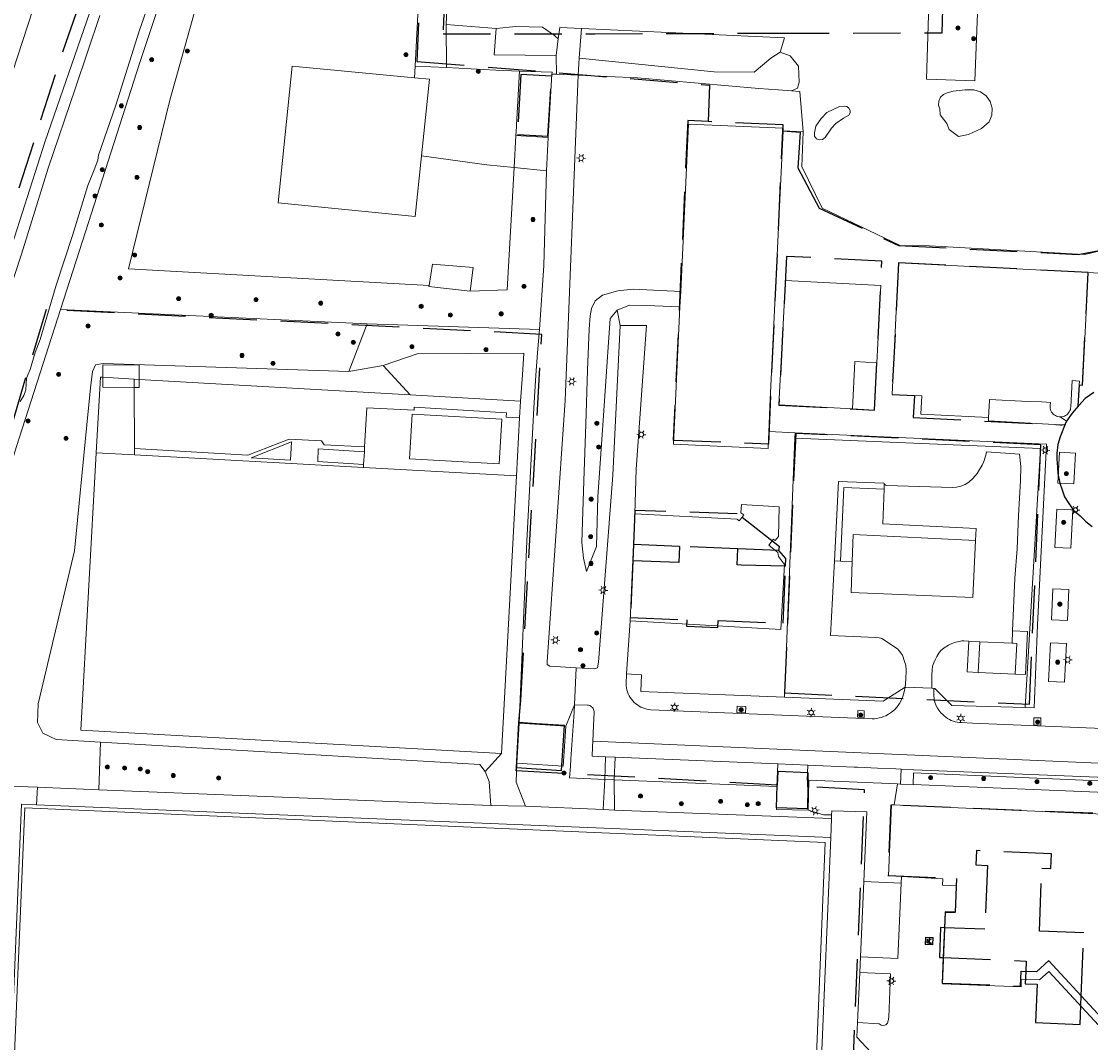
# Model space of a CAD drawing. Header units: metres. Extents: x 89872 to 94585, y 463299 to 469000.
# Tile 219 of 256: x 91579 to 91722, y 466533 to 466669. Entities that reach past the tile are written whole.
import ezdxf
from ezdxf.enums import TextEntityAlignment as Align

# ---------------------------------------------------------------- set-up
doc = ezdxf.new("R2010")
doc.units = ezdxf.units.M
doc.linetypes.add('HIDDEN', pattern=[9.525, 6.35, -3.175])
doc.layers.get('0').update_dxf_attribs({"linetype": 'CONTINUOUS'})
for name, color, linetype, lineweight in [('B-WE-GK-BESCHOEIING-G', 251, 'CONTINUOUS', 13), ('B-WE-GR-BEPLANTING_CULTUUR-G', 251, 'CONTINUOUS', 13), ('B-WE-GR-BOOM-S', 251, 'CONTINUOUS', 13), ('B-WE-IE-MEUBILAIR_WEGMEUBILAIR_PICKNICKTAFEL-S', 251, 'CONTINUOUS', 13), ('B-WE-IE-TERREINAFSCHEIDING-G', 251, 'CONTINUOUS', 13), ('B-WE-IE-TERREINAFSCHEIDING_KUNSTMATIG_HEKWERK-G', 251, 'CONTINUOUS', 13), ('B-WE-KL-ET_LS_OV_LICHTMAST-S', 251, 'CONTINUOUS', 13), ('B-WE-OG-TOPOGRAFIE_BEBOUWING-GV', 251, 'CONTINUOUS', 13), ('B-WE-OG-TOPOGRAFIE_BEBOUWING_LUIFEL-GV', 251, 'CONTINUOUS', 13), ('B-WE-OG-TOPOGRAFIE_HUISNUMMER-T25', 251, 'CONTINUOUS', 13), ('B-WE-OG-TOPOGRAFIE_WATER-GV', 251, 'CONTINUOUS', 13), ('B-WE-VH-VERHARDING-GV', 251, 'CONTINUOUS', 13), ('K_BALUSTRADE_0', 251, 'CONTINUOUS', 13), ('Percelen', 10, 'HIDDEN', 25)]:
    doc.layers.add(name, color=color, linetype=linetype, lineweight=lineweight)
doc.styles.get("Standard").update_dxf_attribs({"font": 'isocp.shx'})

# ---------------------------------------------------------------- blocks, each defined once
blk = doc.blocks.new('Q_PICKNICKTAFEL')
blk.add_lwpolyline([(-0.5, 0.5), (0.5, 0.5), (0.5, -0.5), (-0.5, -0.5)], close=True)
blk.add_lwpolyline([(-0.44, 0.46), (0.44, 0.46, -0.414214), (0.46, 0.44), (0.46, -0.44, -0.414214), (0.44, -0.46), (-0.44, -0.46, -0.414214), (-0.46, -0.44), (-0.46, 0.44), (-0.46, 0.44), (-0.46, 0.45), (-0.46, 0.45), (-0.46, 0.45), (-0.46, 0.45), (-0.46, 0.45), (-0.46, 0.45), (-0.46, 0.46), (-0.46, 0.46), (-0.46, 0.46), (-0.45, 0.46), (-0.45, 0.46), (-0.45, 0.46), (-0.45, 0.46), (-0.45, 0.46), (-0.45, 0.46), (-0.44, 0.46), (-0.44, 0.46)], format="xyb")
for points in [[(-0.25, -0.06), (-0.41, -0.06), (-0.41, 0.02)], [(-0.41, 0.02), (-0.21, 0.02)], [(-0.14, 0.21), (-0.27, 0.21), (-0.27, 0.28)], [(-0.27, 0.28), (0.26, 0.28), (0.26, 0.21), (0.13, 0.21)], [(-0.21, 0.02), (-0.14, 0.21)], [(-0.12, 0.02), (-0.03, 0.21)], [(-0.12, 0.02), (0.11, 0.02)], [(0.03, 0.21), (-0.03, 0.21)], [(0.11, 0.02), (0.03, 0.21)], [(0.21, 0.02), (0.13, 0.21)], [(0.21, 0.02), (0.4, 0.02), (0.4, -0.06), (0.24, -0.06)], [(-0.34, -0.28), (-0.25, -0.06)], [(-0.34, -0.28), (-0.24, -0.28)], [(-0.24, -0.28), (-0.15, -0.06)], [(0.14, -0.06), (-0.15, -0.06)], [(0.23, -0.28), (0.14, -0.06)], [(0.23, -0.28), (0.33, -0.28)], [(0.33, -0.28), (0.24, -0.06)]]:
    blk.add_lwpolyline(points)
blk = doc.blocks.new('Q_BOOM')
for radius in [0.27, 0.18, 0.09]:
    blk.add_circle((0, 0), radius)
blk = doc.blocks.new('Q_LICHTMAST')
for points in [[(-0.26, 0.15), (-0.52, 0.3)], [(0, 0.3), (0, 0.6)], [(0.26, 0.15), (0.52, 0.3)], [(-0.26, -0.15), (-0.52, -0.3)], [(0, -0.3), (0, -0.6)], [(0.26, -0.15), (0.52, -0.3)]]:
    blk.add_lwpolyline(points)
blk.add_circle((0, 0), 0.3)

msp = doc.modelspace()

# ---------------------------------------------------------------- linework, layer by layer
at = {"layer": 'B-WE-GK-BESCHOEIING-G'}
msp.add_lwpolyline([(91598.2, 466677.19), (91594.98, 466667.96), (91591.84, 466658.06), (91589.53, 466651.41), (91589.44, 466650.72), (91588.98, 466649.43), (91588.12, 466647.33), (91586.08, 466640.69), (91583.9, 466634.03), (91581.75, 466626.76), (91581.1, 466625.06), (91580.41, 466622.78), (91580.1, 466622.05), (91579.92, 466621.56), (91579.9, 466620.88), (91579.86, 466620.07), (91579.55, 466619.29), (91579.09, 466618.52)], dxfattribs=at)
at = {"layer": 'B-WE-GR-BEPLANTING_CULTUUR-G'}
for p, q in [((91631.83, 466663.3), (91636.01, 466663.1)), ((91682.11, 466659.98), (91683.23, 466659.9)), ((91683.65, 466654.54), (91683.46, 466649.87)), ((91686.17, 466644.31), (91683.46, 466649.87)), ((91700.52, 466639.27), (91721.17, 466638.12)), ((91721.17, 466638.12), (91721.84, 466638.28)), ((91625.43, 466628.87), (91584.45, 466630.79)), ((91631.18, 466619.4), (91627.58, 466623.29)), ((91589.79, 466621.75), (91589.24, 466611.65)), ((91594.97, 466621.45), (91594.32, 466621.49)), ((91631.18, 466619.4), (91594.97, 466621.45)), ((91645.9, 466618.56), (91631.18, 466619.4)), ((91645.78, 466616.32), (91645.9, 466618.56)), ((91681.16, 466579.01), (91682.54, 466613.58)), ((91682.58, 466614.32), (91682.54, 466613.58)), ((91682.54, 466613.58), (91715.35, 466612.22)), ((91715.35, 466612.22), (91713.3, 466577.63)), ((91589.24, 466611.65), (91587.2, 466574.61)), ((91587.2, 466574.61), (91643.38, 466571.47)), ((91589.57, 466566.65), (91589.82, 466572.99)), ((91658.41, 466567.98), (91680.14, 466567.09)), ((91684.33, 466563.91), (91684.39, 466567.92)), ((91684.39, 466567.92), (91696.27, 466567.41)), ((91696.27, 466567.41), (91696.67, 466567.39)), ((91680.14, 466567.09), (91680.1, 466563.98)), ((91680.1, 466563.98), (91684.33, 466563.91))]:
    msp.add_line(p, q, dxfattribs=at)
for points in [[(91645.14, 466786.99), (91641, 466781.52), (91639.59, 466750), (91635.99, 466668.84)], [(91702.09, 466724.4), (91700.13, 466661.57), (91706.59, 466661.31), (91709.1, 466725.43), (91709.98, 466750), (91710.98, 466777.78), (91703.2, 466777.54), (91702.62, 466750), (91702.09, 466724.4)], [(91633.21, 466689.75), (91608.1, 466691.01), (91599.08, 466658.75), (91593.55, 466636.21), (91633.7, 466633.98)], [(91633.21, 466689.75), (91633.14, 466688.13), (91631.83, 466663.3)], [(91642.65, 466668.3), (91645.3, 466668.58), (91648.82, 466668.49), (91650.46, 466667.38), (91650.95, 466666.92)], [(91654.04, 466668.34), (91681.15, 466667.09), (91680.57, 466665.18)], [(91639.18, 466633.25), (91644.12, 466633.4), (91645.04, 466649.74)], [(91700.52, 466639.27), (91696.6, 466639.34), (91686.17, 466644.31)], [(91721.84, 466638.28), (91723.1, 466638.56), (91731.49, 466638.3)], [(91581.41, 466575.62), (91581.49, 466578.11), (91586.35, 466598.56), (91587.97, 466615.37), (91588.46, 466620.33), (91588.73, 466622.52), (91589.16, 466623.41), (91590.17, 466623.57), (91594.31, 466623.44), (91622.96, 466622.52)], [(91713.3, 466577.63), (91714.5, 466577.6), (91714.96, 466588.62), (91716.17, 466612.8), (91682.58, 466614.32)], [(91653.13, 466577.99), (91653.06, 466576.98), (91652.63, 466570.76), (91652.56, 466569.76), (91652.46, 466568.23), (91657.15, 466568.03)], [(91589.82, 466572.99), (91583.89, 466573.34), (91582.09, 466574.19), (91581.41, 466575.62)], [(91589.82, 466572.99), (91640.45, 466570.01), (91641.17, 466569.07)], [(91698.33, 466567.33), (91737.93, 466565.69), (91737.84, 466563.36)], [(91687.45, 466563.27), (91686.35, 466563.3), (91684.33, 466563.91)]]:
    msp.add_lwpolyline(points, dxfattribs=at)
at = {"layer": 'B-WE-IE-TERREINAFSCHEIDING-G'}
for p, q in [((91636.01, 466663.1), (91635.99, 466668.84)), ((91635.99, 466668.84), (91642.65, 466668.3)), ((91631.75, 466661.74), (91631.83, 466663.3)), ((91683.23, 466659.9), (91683.65, 466654.54)), ((91658.8, 466630.71), (91659.23, 466628.67)), ((91622.96, 466622.52), (91625.43, 466628.87)), ((91625.43, 466628.87), (91648.45, 466628.1)), ((91627.58, 466623.29), (91622.96, 466622.52)), ((91589.79, 466621.75), (91590.14, 466621.73)), ((91590.14, 466621.73), (91594.32, 466621.49)), ((91594.32, 466621.49), (91594.32, 466621.49)), ((91594.32, 466621.49), (91594.32, 466620.38)), ((91594.32, 466620.38), (91594.35, 466612.23)), ((91594.35, 466611.37), (91589.24, 466611.65)), ((91694.47, 466607.5), (91694.45, 466606.81)), ((91688.62, 466597.18), (91687.83, 466597.22)), ((91690.2, 466597.13), (91688.62, 466597.18)), ((91711.56, 466586.21), (91711.63, 466587.85)), ((91705.76, 466586.49), (91707.25, 466586.41)), ((91641.17, 466569.07), (91643.38, 466571.47)), ((91680.14, 466567.09), (91680.27, 466570.09)), ((91695.81, 466564.61), (91696.27, 466567.41)), ((91696.74, 466554.17), (91696.79, 466555.06)), ((91691.75, 466554.39), (91696.74, 466554.17))]:
    msp.add_line(p, q, dxfattribs=at)
for points in [[(91642.65, 466668.3), (91642.39, 466664.81), (91650.66, 466664.7)], [(91645.04, 466649.74), (91641.39, 466650.11), (91632.69, 466651.33)], [(91667.3, 466633.21), (91660.95, 466633.51), (91658.92, 466633.28), (91656.87, 466632.71), (91655.87, 466631.93), (91655.4, 466630.91), (91655.22, 466629.93), (91655.09, 466628.16), (91654.87, 466622.67), (91654.63, 466615.48), (91654.37, 466607.91), (91654.1, 466599.65), (91654.32, 466597.58), (91654.7, 466595.77), (91656.04, 466599.13), (91656.25, 466605.76), (91656.9, 466615.33), (91657.62, 466625.75), (91657.89, 466629.59), (91658.8, 466630.71)], [(91658.8, 466630.71), (91660.47, 466631.38), (91662.73, 466631.32), (91667.2, 466631.16)], [(91646.36, 466624.97), (91632.12, 466624.88), (91627.58, 466623.29)], [(91645.9, 466618.56), (91646.15, 466622.04), (91646.36, 466624.97)], [(91694.47, 466607.5), (91694.48, 466607.49), (91694.55, 466607.41), (91694.65, 466607.31), (91694.79, 466607.28), (91703.59, 466607.03), (91704.12, 466607.06), (91704.69, 466607.2), (91705.31, 466607.43), (91705.79, 466607.71), (91706.33, 466608.21), (91706.87, 466608.89), (91707.21, 466609.41), (91707.56, 466610), (91707.78, 466610.5), (91708.04, 466611.31), (91708.14, 466611.77), (91712.53, 466611.45), (91712.73, 466609.82), (91712.66, 466607.92), (91712.41, 466603.26), (91712.24, 466598.83), (91711.94, 466594.92), (91711.63, 466587.85)], [(91687.83, 466597.22), (91688.38, 466607.81), (91694.41, 466607.61), (91694.47, 466607.5)], [(91688.62, 466597.18), (91689.08, 466607.01), (91694.45, 466606.81)], [(91694.45, 466606.81), (91694.31, 466602.15), (91706.74, 466601.55), (91706.66, 466599.94)], [(91697.27, 466580.36), (91697.36, 466581.36), (91697.42, 466582.59), (91697.36, 466583.26), (91697.2, 466583.77), (91696.9, 466584.6), (91696.66, 466584.97), (91696.48, 466585.21), (91696.26, 466585.46), (91694.96, 466586.31), (91694.53, 466586.6), (91694.15, 466586.82), (91693.81, 466586.92), (91693.36, 466586.98), (91687.31, 466587.24), (91687.83, 466597.22)], [(91711.63, 466587.85), (91713.61, 466587.76), (91713.33, 466582.03), (91711.96, 466582.1)], [(91705.76, 466586.49), (91705.13, 466586.52), (91704.84, 466586.51), (91704.47, 466586.44), (91704.04, 466586.36), (91703.52, 466586.17), (91703.05, 466585.94), (91702.5, 466585.58), (91702.01, 466585.18), (91701.79, 466584.89), (91701.52, 466584.43), (91701.28, 466584.01), (91701.1, 466583.59), (91700.94, 466583.13), (91700.86, 466582.63), (91700.83, 466582.05), (91700.84, 466580.19)], [(91707.04, 466582.32), (91705.54, 466582.4), (91705.76, 466586.49)], [(91641.96, 466564.54), (91641.73, 466567.72), (91641.17, 466569.07)], [(91645.4, 466570.19), (91645.31, 466567.64), (91646.58, 466564.44)], [(91684.28, 466569.92), (91684.2, 466567.93), (91684.39, 466567.92)], [(91579.71, 466564.24), (91576.74, 466493.27), (91683.69, 466488.64)], [(91683.69, 466488.64), (91686.61, 466559.59), (91579.71, 466564.24)], [(91696.74, 466554.17), (91696.29, 466544.11), (91691.3, 466544.34)], [(91691.2, 466542.22), (91695.3, 466542.04), (91695.08, 466536.27), (91694.99, 466535.79), (91694.91, 466535.47), (91694.69, 466535.24), (91694.39, 466535.13), (91694.07, 466535.18), (91693.81, 466535.37), (91690.9, 466535.53)]]:
    msp.add_lwpolyline(points, dxfattribs=at)
at = {"layer": 'B-WE-IE-TERREINAFSCHEIDING_KUNSTMATIG_HEKWERK-G'}
for p, q in [((91590.14, 466621.73), (91589.79, 466621.75)), ((91594.32, 466621.49), (91590.14, 466621.73)), ((91594.97, 466621.45), (91594.32, 466621.49)), ((91631.18, 466619.4), (91594.97, 466621.45))]:
    msp.add_line(p, q, dxfattribs=at)
at = {"layer": 'B-WE-OG-TOPOGRAFIE_BEBOUWING-GV'}
for p, q in [((91633.73, 466661.55), (91631.75, 466661.74)), ((91632.69, 466651.33), (91633.73, 466661.55)), ((91680.18, 466638.04), (91680.97, 466654.66)), ((91645.29, 466654.01), (91649.61, 466653.76)), ((91639.18, 466633.25), (91639.58, 466636.4)), ((91721.71, 466635.73), (91696.4, 466637)), ((91694.01, 466634.01), (91681.28, 466634.64)), ((91720.95, 466620.69), (91721.71, 466635.73)), ((91667.3, 466633.21), (91667.2, 466631.16)), ((91693.5, 466623.68), (91694.01, 466634.01)), ((91661.16, 466603.48), (91660.54, 466589.21)), ((91707.25, 466586.41), (91707.04, 466582.32)), ((91711.56, 466586.21), (91707.25, 466586.41)), ((91707.04, 466582.32), (91711.96, 466582.1)), ((91645.73, 466575.53), (91645.4, 466570.19)), ((91651.94, 466575.15), (91645.73, 466575.53))]:
    msp.add_line(p, q, dxfattribs=at)
for points in [[(91631.75, 466661.74), (91615.41, 466663.31), (91613.54, 466645.04), (91631.85, 466643.21), (91632.69, 466651.33)], [(91645.77, 466662.62), (91645.37, 466655.47), (91645.35, 466655.18), (91645.29, 466654.01)], [(91650.1, 466662.23), (91650.12, 466662.47), (91645.77, 466662.62)], [(91649.61, 466653.76), (91649.61, 466653.91), (91650.1, 466662.23)], [(91680.97, 466654.66), (91680.99, 466655.03), (91668.35, 466655.56), (91667.3, 466633.21)], [(91679.06, 466614.48), (91679.11, 466615.47), (91679.22, 466617.81), (91680.18, 466638.04)], [(91639.58, 466636.4), (91634.16, 466636.86), (91633.7, 466633.98)], [(91696.4, 466637), (91695.53, 466619.45), (91699.49, 466619.25), (91699.37, 466616.82), (91708.41, 466616.36)], [(91681.28, 466634.64), (91680.4, 466618.05), (91690.24, 466617.53)], [(91633.7, 466633.98), (91633.68, 466633.85), (91639.18, 466633.25)], [(91667.2, 466631.16), (91666.33, 466612.78), (91678.97, 466612.24), (91679.06, 466614.48)], [(91690.24, 466617.53), (91690.57, 466623.83), (91693.5, 466623.68)], [(91717.96, 466616.44), (91718.03, 466616.44), (91718.2, 466616.45), (91718.38, 466616.49), (91718.55, 466616.55), (91718.7, 466616.63), (91718.85, 466616.72), (91718.98, 466616.84), (91719.1, 466616.98), (91719.2, 466617.12), (91719.28, 466617.28), (91719.34, 466617.45), (91719.37, 466617.63), (91719.39, 466617.8), (91719.57, 466621.3), (91720.57, 466621.22), (91720.53, 466620.72), (91720.95, 466620.69)], [(91708.41, 466616.36), (91708.55, 466618.63), (91708.55, 466618.78), (91713.67, 466618.52), (91715.5, 466618.44), (91716.14, 466618.41), (91716.67, 466618.38), (91716.64, 466617.95), (91716.63, 466617.79), (91716.65, 466617.59), (91716.69, 466617.42), (91716.75, 466617.25), (91716.83, 466617.09), (91716.94, 466616.95), (91717.06, 466616.82), (91717.19, 466616.71), (91717.35, 466616.61), (91717.5, 466616.53), (91717.67, 466616.48), (91717.85, 466616.45), (91717.96, 466616.44)], [(91643.4, 466616.15), (91631.43, 466616.82), (91631.09, 466610.86), (91643.06, 466610.19), (91643.4, 466616.15)], [(91660.54, 466589.21), (91680.65, 466588.06), (91681.15, 466596.74), (91680.36, 466597.78), (91680.29, 466598.31), (91679.07, 466599.33), (91679.69, 466600.09), (91679.92, 466599.91), (91680.35, 466600.47), (91680.44, 466604.42), (91675.43, 466604.75), (91675.35, 466603.63), (91675.71, 466603.34), (91675.31, 466602.84), (91675.09, 466602.55), (91674.82, 466602.76), (91661.16, 466603.48)], [(91706.66, 466599.94), (91690.32, 466600.73), (91690.2, 466597.13)], [(91690.2, 466597.13), (91690.05, 466593), (91706.3, 466592.3), (91706.66, 466599.94)], [(91711.96, 466582.1), (91712.18, 466586.18), (91711.69, 466586.21), (91711.56, 466586.21)], [(91645.4, 466570.19), (91646.12, 466570.15), (91651.62, 466569.81), (91651.94, 466575.15)], [(91695.81, 466564.61), (91695.47, 466564.62), (91695.05, 466555.15), (91695.63, 466555.12), (91696.79, 466555.06)], [(91696.79, 466555.06), (91702.31, 466554.76), (91702.25, 466553.88), (91704.13, 466553.79), (91703.96, 466550.23), (91702.67, 466550.26), (91702.28, 466540.73), (91712.75, 466540.33), (91712.77, 466541.34), (91715.21, 466541.26), (91716.46, 466542.37), (91724.75, 466533.42), (91735.69, 466543.51), (91732.6, 466546.67), (91733.2, 466547.17), (91733.54, 466554.97), (91731.6, 466555.06), (91731.95, 466563.01), (91698.21, 466564.5), (91695.81, 466564.61)]]:
    msp.add_lwpolyline(points, dxfattribs=at)
at = {"layer": 'B-WE-OG-TOPOGRAFIE_BEBOUWING_LUIFEL-GV'}
for p, q in [((91590.14, 466621.73), (91590.14, 466621.73)), ((91594.32, 466620.38), (91594.97, 466620.38)), ((91594.97, 466620.38), (91594.97, 466621.45)), ((91594.97, 466621.45), (91594.97, 466621.45))]:
    msp.add_line(p, q, dxfattribs=at)
for points in [[(91594.97, 466621.45), (91594.97, 466623.37), (91590.14, 466623.39), (91590.14, 466621.73)], [(91590.14, 466621.73), (91590.14, 466620.4), (91594.32, 466620.38)]]:
    msp.add_lwpolyline(points, dxfattribs=at)
at = {"layer": 'B-WE-OG-TOPOGRAFIE_WATER-GV'}
for points in [[(91616.47, 466750.99), (91609.54, 466732.06), (91601.43, 466709.09), (91594.7, 466688.72), (91588.34, 466670.37), (91582.44, 466653.29), (91577.32, 466637.24), (91570.48, 466616.42), (91567.71, 466608.25)], [(91584.45, 466630.79), (91587.79, 466641.17), (91595, 466663.65), (91604.21, 466691.21)], [(91522.04, 466397.45), (91524.22, 466409.35), (91525.56, 466417.52), (91527.33, 466428.77), (91528.11, 466432.54), (91529.94, 466443.32), (91531.47, 466451.18), (91533.19, 466461.1), (91535.94, 466475.41), (91538.54, 466489.65), (91541.77, 466504.54), (91545.02, 466519.47), (91548.81, 466533.1), (91551.65, 466546.08), (91554.05, 466555.19), (91557.02, 466566.09), (91560.96, 466580.2), (91566.18, 466596.63), (91570.54, 466611.71), (91574.8, 466624.74), (91579.25, 466638.18), (91582.84, 466649.68), (91586.43, 466660.24), (91589.71, 466670.06)], [(91565.43, 466569.57), (91578.6, 466612.5), (91584.45, 466630.79)]]:
    msp.add_lwpolyline(points, dxfattribs=at)
at = {"layer": 'B-WE-VH-VERHARDING-GV'}
for p, q in [((91654.04, 466668.34), (91653.76, 466664.37)), ((91650.66, 466664.7), (91650.95, 466666.92)), ((91650.7, 466662.2), (91650.66, 466664.7)), ((91653.76, 466664.37), (91653.6, 466662.08)), ((91680.97, 466654.66), (91683.65, 466654.54)), ((91645.04, 466649.74), (91645.29, 466654.01)), ((91649.61, 466653.76), (91649.38, 466649.31)), ((91649.38, 466649.31), (91645.04, 466649.74)), ((91721.71, 466635.73), (91728.68, 466635.31)), ((91682.58, 466614.32), (91679.06, 466614.48)), ((91594.35, 466611.37), (91594.35, 466612.23)), ((91624.94, 466610.08), (91625.05, 466611.77)), ((91625.09, 466612.46), (91625.05, 466611.77)), ((91624.92, 466609.69), (91594.35, 466611.37)), ((91624.94, 466610.08), (91624.92, 466609.69)), ((91645.36, 466608.56), (91624.92, 466609.69)), ((91717.68, 466607.59), (91719.82, 466607.48)), ((91717.27, 466599), (91719.42, 466598.89)), ((91718.94, 466589.24), (91719.13, 466593.39)), ((91660.54, 466589.21), (91660.07, 466582.12)), ((91718.57, 466581.01), (91718.81, 466586.17)), ((91697.27, 466580.36), (91700.84, 466580.19)), ((91700.84, 466580.19), (91701.12, 466580.18)), ((91653.13, 466577.99), (91651.94, 466575.15)), ((91714.47, 466576.24), (91714.48, 466575.31)), ((91725.35, 466570.1), (91655.58, 466573.15)), ((91657.15, 466568.03), (91657.27, 466571.03)), ((91658.53, 466570.98), (91657.27, 466571.03)), ((91658.53, 466570.98), (91658.41, 466567.98)), ((91680.27, 466570.09), (91658.53, 466570.98)), ((91684.28, 466569.92), (91680.27, 466570.09)), ((91696.67, 466567.39), (91696.75, 466569.39)), ((91698.41, 466569.31), (91696.75, 466569.39)), ((91698.39, 466568.88), (91698.33, 466567.33)), ((91739.89, 466567.14), (91698.39, 466568.88)), ((91656.96, 466563.98), (91657.15, 466568.03)), ((91658.41, 466567.98), (91658.46, 466563.91)), ((91577.68, 466567.13), (91581.39, 466566.98)), ((91581.27, 466564.62), (91581.39, 466566.98)), ((91581.39, 466566.98), (91589.57, 466566.65)), ((91589.57, 466566.65), (91641.96, 466564.54)), ((91581.27, 466564.62), (91687.34, 466560.27)), ((91641.96, 466564.54), (91646.58, 466564.44)), ((91646.58, 466564.44), (91656.96, 466563.98)), ((91656.96, 466563.98), (91658.46, 466563.91)), ((91658.46, 466563.91), (91687.44, 466562.79)), ((91687.44, 466562.79), (91687.45, 466563.27)), ((91687.44, 466562.79), (91687.34, 466560.27)), ((91687.34, 466560.27), (91684.34, 466488.05)), ((91691.75, 466554.39), (91691.3, 466544.34)), ((91691.3, 466544.34), (91691.2, 466542.22)), ((91691.2, 466542.22), (91690.9, 466535.53))]:
    msp.add_line(p, q, dxfattribs=at)
for points in [[(91531.54, 466496.58), (91534.92, 466511.3), (91541.35, 466538.91), (91546.7, 466559.85), (91551.86, 466578.78), (91556.86, 466595.95), (91561.48, 466610.8), (91565.77, 466624.85), (91570.29, 466639.19), (91575.28, 466654.17), (91580.77, 466670.82), (91585.82, 466686.14), (91593.61, 466708.97), (91601.39, 466731.75), (91608.82, 466753.47)], [(91650.95, 466666.92), (91651.15, 466668.47), (91654.04, 466668.34)], [(91653.76, 466664.37), (91671.75, 466662.55), (91677.09, 466662.48), (91679.33, 466664.34), (91680.57, 466665.18)], [(91680.57, 466665.18), (91681.92, 466664.67), (91683.05, 466663.28), (91683.12, 466661.15), (91682.89, 466660.37), (91682.11, 466659.98)], [(91653.6, 466662.08), (91651.87, 466618.64), (91649.45, 466583.71), (91649.47, 466583.37), (91649.82, 466583.15), (91653.33, 466582.94)], [(91703.68, 466659.96), (91702.88, 466659.74), (91702.38, 466659.52), (91702, 466659.13), (91701.77, 466658.63), (91701.74, 466658.09), (91701.91, 466657.57), (91701.95, 466656.81), (91702.86, 466655.64), (91703.17, 466654.84), (91704.39, 466653.91), (91705.74, 466654.18), (91707.47, 466654.98), (91708.49, 466655.86), (91708.83, 466656.73), (91708.88, 466657.66), (91708.61, 466658.56), (91708.08, 466659.32), (91707.32, 466659.87), (91706.43, 466660.14), (91705.28, 466660.14), (91703.68, 466659.96)], [(91688.5, 466657.92), (91686.82, 466657.1), (91686.08, 466656.3), (91685.35, 466655.28), (91685.15, 466654.4), (91685.18, 466653.96), (91685.43, 466653.6), (91685.82, 466653.43), (91686.25, 466653.48), (91686.59, 466653.75), (91687.46, 466654.99), (91688.03, 466655.62), (91689.06, 466656.34), (91689.74, 466656.74), (91689.91, 466657.04), (91689.92, 466657.39), (91689.77, 466657.69), (91689.48, 466657.89), (91689.14, 466657.93), (91688.5, 466657.92)], [(91648.45, 466628.1), (91649.03, 466636.68), (91649.38, 466649.31)], [(91645.73, 466575.53), (91646.77, 466599.84), (91647.7, 466617.63), (91647.93, 466622.02), (91648.18, 466624.98), (91648.45, 466628.1)], [(91656.17, 466582.93), (91656.32, 466583.67), (91658.22, 466608.68), (91659.23, 466628.67)], [(91659.23, 466628.67), (91662.74, 466628.64), (91661.33, 466609.47), (91661.16, 466603.48)], [(91690.24, 466617.53), (91693.19, 466617.35), (91693.5, 466623.68)], [(91625.09, 466612.46), (91625.38, 466617.65), (91631.71, 466617.36), (91631.71, 466617.75), (91644.05, 466617), (91644.01, 466616.41), (91645.78, 466616.32)], [(91708.41, 466616.36), (91708.4, 466615.91), (91718, 466615.38), (91718.2, 466615.38), (91718.59, 466615.44), (91718.82, 466615.86), (91717.96, 466616.44)], [(91594.35, 466612.23), (91609.47, 466611.32), (91615, 466613.47), (91619.32, 466613.25), (91619.7, 466612.69), (91625.09, 466612.46)], [(91609.93, 466610.98), (91615.18, 466610.68), (91615.3, 466613.09), (91609.93, 466610.98)], [(91625.05, 466611.77), (91618.89, 466612.16), (91618.85, 466610.47), (91624.94, 466610.08)], [(91719.82, 466607.48), (91720.03, 466611.6), (91717.89, 466611.71), (91717.68, 466607.59)], [(91719.42, 466598.89), (91719.68, 466604.02), (91717.53, 466604.13), (91717.27, 466599)], [(91719.13, 466593.39), (91717.01, 466593.48), (91716.82, 466589.34), (91718.94, 466589.24)], [(91718.81, 466586.17), (91716.69, 466586.27), (91716.44, 466581.11), (91718.57, 466581.01)], [(91653.33, 466582.94), (91655.76, 466582.79), (91656.17, 466582.93)], [(91660.07, 466582.12), (91660, 466580.79), (91660.02, 466580.51), (91660.05, 466580.24), (91660.11, 466579.97), (91660.19, 466579.7), (91660.29, 466579.44), (91660.41, 466579.19), (91660.56, 466578.95), (91660.71, 466578.72), (91660.89, 466578.51), (91661.08, 466578.31), (91661.29, 466578.12), (91661.51, 466577.96), (91661.74, 466577.8), (91661.98, 466577.67), (91662.24, 466577.56), (91662.5, 466577.47), (91662.77, 466577.39), (91663.04, 466577.34), (91663.32, 466577.31), (91692.89, 466576.1), (91693.2, 466576.12), (91693.5, 466576.16), (91693.8, 466576.23), (91694.1, 466576.31), (91694.38, 466576.42), (91694.7, 466576.53), (91695.06, 466576.72), (91695.46, 466577.01), (91695.86, 466577.33), (91696.2, 466577.7), (91696.54, 466578.14), (91696.75, 466578.55), (91696.98, 466579.09), (91697.15, 466579.72), (91697.27, 466580.36)], [(91660.07, 466582.12), (91662.05, 466581.98), (91661.96, 466579.78), (91681.16, 466579.01)], [(91681.16, 466579.01), (91694.34, 466578.48), (91697.27, 466580.36)], [(91701.12, 466580.18), (91701.12, 466579.23), (91701.16, 466578.8), (91701.25, 466578.33), (91701.4, 466577.87), (91701.58, 466577.52), (91701.76, 466577.26), (91702.05, 466576.91), (91702.29, 466576.7), (91702.5, 466576.51), (91702.72, 466576.33), (91702.95, 466576.17), (91703.19, 466576.03), (91703.44, 466575.91), (91703.7, 466575.81), (91703.97, 466575.73), (91704.24, 466575.68), (91704.52, 466575.64), (91704.8, 466575.63), (91706.29, 466575.53), (91747.49, 466573.83)], [(91701.12, 466580.18), (91701.24, 466580.17), (91703.49, 466577.88), (91713.3, 466577.63)], [(91655.58, 466573.15), (91655.67, 466575.2), (91655.74, 466576.94), (91655.74, 466577.09), (91655.71, 466577.23), (91655.66, 466577.37), (91655.59, 466577.5), (91655.5, 466577.62), (91655.4, 466577.72), (91655.28, 466577.81), (91655.15, 466577.88), (91655, 466577.92), (91654.86, 466577.95), (91653.13, 466577.99)], [(91674.83, 466577.81), (91674.8, 466576.97), (91675.97, 466576.92), (91676.01, 466577.76), (91674.83, 466577.81)], [(91690.94, 466577.22), (91690.92, 466576.33), (91691.8, 466576.31), (91691.79, 466577.2), (91690.94, 466577.22)], [(91714.48, 466575.31), (91715.39, 466575.27), (91715.39, 466576.23), (91714.47, 466576.24)], [(91657.27, 466571.03), (91655.49, 466571.11), (91655.54, 466572.38), (91655.58, 466573.15)], [(91696.75, 466569.39), (91696.04, 466569.42), (91693.6, 466569.53), (91690.93, 466569.64), (91690.45, 466569.67), (91684.28, 466569.92)], [(91725.17, 466568.25), (91698.44, 466569.31), (91698.41, 466569.31)], [(91576.24, 466492.75), (91579.25, 466564.7), (91581.27, 466564.62)], [(91687.45, 466563.27), (91687.47, 466563.81), (91692.16, 466563.68), (91691.75, 466554.39)], [(91690.9, 466535.53), (91690.8, 466533.61), (91693.31, 466530.92)]]:
    msp.add_lwpolyline(points, dxfattribs=at)
at = {"layer": 'K_BALUSTRADE_0'}
for p, q in [((91650.1, 466662.23), (91650.7, 466662.2)), ((91650.7, 466662.2), (91653.6, 466662.08)), ((91645.36, 466608.56), (91645.78, 466616.32)), ((91643.38, 466571.47), (91645.36, 466608.56)), ((91653.33, 466582.94), (91653.13, 466577.99)), ((91657.15, 466568.03), (91658.41, 466567.98)), ((91696.67, 466567.39), (91698.33, 466567.33))]:
    msp.add_line(p, q, dxfattribs=at)
for points in [[(91636.01, 466663.1), (91642.61, 466662.77), (91645.77, 466662.62)], [(91653.6, 466662.08), (91661.55, 466661.72), (91677.75, 466660.31), (91680.33, 466660.11), (91682.11, 466659.98)]]:
    msp.add_lwpolyline(points, dxfattribs=at)
at = {"layer": 'Percelen'}
for p, q in [((91660.99, 466599.41), (91660.9, 466597.22)), ((91667.13, 466599.15), (91660.99, 466599.41)), ((91674.91, 466598.81), (91667.13, 466599.15)), ((91680.4, 466598.58), (91674.91, 466598.81)), ((91702.51, 466548.21), (91702.35, 466544.22))]:
    msp.add_line(p, q, dxfattribs=at)
for points in [[(91488.8, 466252.67), (91491.77, 466252.49), (91493.63, 466252.52), (91499.67, 466286.37), (91502.56, 466302.4), (91507.77, 466332.03), (91512.17, 466357.57), (91517.91, 466389.85), (91524.57, 466428.37), (91526.16, 466435.92), (91530.24, 466456.15), (91534.49, 466478.62), (91543.71, 466525.45), (91558.25, 466577.37), (91570.06, 466619.99), (91578.96, 466647.05), (91584.81, 466665.35), (91592.16, 466686.26), (91598.83, 466705.63), (91616.17, 466755.77), (91628.93, 466792.33)], [(91637.9, 466792.02), (91635.57, 466786.17), (91625.1, 466754.3), (91612.81, 466718.7), (91634.21, 466716.65), (91632.07, 466663.93), (91671.15, 466660.77), (91670.95, 466655.89)], [(91680.79, 466667.69), (91702.21, 466667.74), (91706.15, 466786.53), (91692.5, 466786.97), (91651.22, 466788.33), (91639.95, 466788.7), (91635.56, 466667.59), (91655.85, 466667.63), (91680.79, 466667.69)], [(91680.95, 466654.67), (91683.27, 466654.47), (91682.92, 466649.72), (91685.77, 466644.33), (91696.39, 466639.34), (91720.36, 466638.15), (91723.43, 466638.73), (91731.37, 466638.38), (91731.55, 466640.71), (91741.34, 466653.96), (91741.17, 466655.75), (91744.68, 466752.27), (91745.84, 466783.99), (91817.26, 466781.46), (91817.79, 466785.09)], [(91645.51, 466654.15), (91649.57, 466653.92), (91650.04, 466661.95), (91645.96, 466662.18), (91645.51, 466654.15)], [(91670.95, 466655.89), (91668.25, 466656.01), (91666.3, 466613.32), (91679.06, 466612.86), (91680.95, 466654.67)], [(91680.95, 466654.67), (91680.98, 466655.45), (91670.95, 466655.89)], [(91693.19, 466617.35), (91694.17, 466637.26), (91681.44, 466637.88), (91680.42, 466618.01), (91693.19, 466617.35)], [(91720.4, 466617.88), (91720.4, 466617.92), (91720.56, 466620.72), (91720.98, 466620.7), (91721.72, 466635.74), (91696.4, 466637), (91695.52, 466619.43), (91698.52, 466619.28), (91698.36, 466616.36), (91718, 466615.38), (91718.2, 466615.38), (91718.59, 466615.44), (91718.65, 466615.45)], [(91645.7, 466575.61), (91645.94, 466578.61), (91648.74, 466627.47), (91582.54, 466630.78), (91566.21, 466576.15), (91563.87, 466567.95), (91561.6, 466559.73), (91559.39, 466551.5), (91557.24, 466543.24), (91555.17, 466534.97), (91553.16, 466526.69)], [(91722.48, 466619.7), (91721.33, 466618.89), (91720.47, 466617.97), (91720.4, 466617.88)], [(91720.4, 466617.88), (91719.58, 466616.93), (91718.82, 466615.86), (91718.65, 466615.45)], [(91718.65, 466615.45), (91717.98, 466613.8), (91717.68, 466612.74), (91717.53, 466611.59), (91717.53, 466610.78), (91717.63, 466609.74), (91717.68, 466608.87), (91717.94, 466607.6), (91718.24, 466606.69), (91718.57, 466605.77), (91719.13, 466604.88), (91719.77, 466603.99), (91720.66, 466603.21), (91721.42, 466602.47), (91722.24, 466601.78)], [(91715.39, 466612.73), (91682.66, 466614.23), (91681.14, 466579.57), (91713.89, 466578.06), (91715.39, 466612.73)], [(91680.4, 466598.58), (91680.5, 466599.08), (91674.85, 466603.5), (91661.19, 466603.96), (91660.99, 466599.41)], [(91667.13, 466599.15), (91667.04, 466597.01), (91660.9, 466597.22)], [(91681.31, 466596.49), (91675.37, 466596.65), (91674.82, 466596.67), (91674.91, 466598.81)], [(91681.31, 466596.49), (91681.36, 466597.54), (91680.4, 466598.58)], [(91660.9, 466597.22), (91660.57, 466589.65), (91668.12, 466589.32), (91668.09, 466588.51), (91672.26, 466588.33), (91672.3, 466589.25), (91680.98, 466588.88), (91681.31, 466596.49)], [(91645.35, 466569.62), (91651.36, 466569.23), (91651.77, 466575.22), (91648.79, 466575.42), (91648.64, 466575.42), (91645.7, 466575.61)], [(91645.35, 466569.62), (91645.7, 466575.6), (91645.7, 466575.61)], [(91680.2, 466567.27), (91645.32, 466569.16), (91645.35, 466569.62)], [(91684.29, 466567.04), (91684.33, 466568.91), (91680.26, 466569.07), (91680.2, 466567.27)], [(91684.29, 466567.04), (91684.22, 466564.07), (91680.09, 466564.23), (91680.2, 466567.27)], [(91689.49, 466509.13), (91689.48, 466509.13), (91691.84, 466566.63), (91684.29, 466567.04)], [(91720.79, 466539.13), (91724.71, 466534.89), (91734.18, 466543.58), (91731.91, 466546.06), (91733.16, 466547.21), (91733.51, 466555.01), (91731.52, 466555.1), (91731.84, 466563.09), (91695.38, 466564.62), (91694.98, 466555.18), (91704.13, 466554.78), (91703.95, 466550.27), (91702.6, 466550.32), (91702.51, 466548.21)], [(91720.79, 466539.13), (91721.13, 466547.53), (91715.2, 466547.77), (91715.54, 466556.16), (91716.74, 466556.11), (91716.81, 466558.09), (91706.8, 466558.51), (91706.73, 466556.59), (91708.25, 466556.53), (91707.91, 466548), (91702.51, 466548.21)], [(91702.51, 466548.21), (91702, 466548.23), (91701.84, 466544.24), (91702.35, 466544.22)], [(91702.35, 466544.22), (91702.22, 466540.82), (91712.7, 466540.41), (91712.78, 466542.41), (91713.38, 466542.38)], [(91702.35, 466544.22), (91713.43, 466543.76), (91713.38, 466542.38)], [(91720.79, 466539.13), (91716.46, 466543.82), (91714.83, 466542.32), (91713.38, 466542.38)], [(91713.38, 466542.38), (91713.31, 466540.71), (91714.89, 466540.65), (91714.68, 466535.53), (91720.63, 466535.29), (91720.79, 466539.13)]]:
    msp.add_lwpolyline(points, dxfattribs=at)

# ---------------------------------------------------------------- block references
at = {"layer": 'B-WE-GR-BOOM-S'}
for p, rotation in [((91704.32, 466668.4), 87.76277697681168), ((91706.44, 466666.96), 87.76277697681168), ((91596.63, 466664.16), 71.52077459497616), ((91601.42, 466665.31), 74.3764633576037), ((91630.6, 466664.82), 86.97219045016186), ((91640.26, 466662.6), 177.1882782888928), ((91592.61, 466657.99), 72.22527078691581), ((91595.04, 466655.1), 72.22527078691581), ((91590.05, 466649.46), 72.22527078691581), ((91594.7, 466648.44), 76.23021040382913), ((91589.09, 466645.96), 72.22527078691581), ((91647.58, 466642.81), 88.40017773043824), ((91589.94, 466642.08), 72.22527078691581), ((91594.37, 466638.06), 76.23021040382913), ((91592.42, 466635), 76.23021040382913), ((91646.37, 466633.89), 86.74658510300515), ((91600.24, 466632.25), 177.3185357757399), ((91610.59, 466632.11), 177.3185357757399), ((91619.23, 466631.63), 177.3185357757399), ((91604.59, 466630.02), 177.3185357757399), ((91632.64, 466631.21), 178.0794121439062), ((91636.55, 466630.05), 178.0794121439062), ((91643.32, 466630.21), 178.0794121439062), ((91588.15, 466628.59), 177.3185357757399), ((91621.52, 466627.52), 177.3185357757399), ((91623.58, 466626.4), 68.80002101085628), ((91631.4, 466625.81), 19.33559760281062), ((91608.72, 466624.64), 178.171075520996), ((91641.28, 466625.43), 0.3499488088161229), ((91612.85, 466623.59), 178.1710755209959), ((91584.22, 466622.12), 72.26067257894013), ((91580.14, 466615.9), 72.26067257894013), ((91656.1, 466615.6), 86.08347400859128), ((91585.21, 466613.59), 84.48455269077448), ((91656.36, 466612.41), 86.0885301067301), ((91718.81, 466608.87), 87.16808451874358), ((91655.34, 466605.45), 88.21197767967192), ((91718.46, 466602.36), 87.09860290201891), ((91655.27, 466600.43), 88.21197767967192), ((91655.33, 466596.86), 68.22212181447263), ((91717.93, 466591.43), 87.37675656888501), ((91656.08, 466587.56), 85.65543369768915), ((91653.92, 466585.35), 176.5103882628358), ((91654.25, 466583.21), 176.5103882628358), ((91717.64, 466583.68), 87.25519610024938), ((91675.37, 466577.32), 177.6567230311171), ((91691.35, 466576.63), 178.3634229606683), ((91714.96, 466575.69), 177.6114399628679), ((91590.71, 466569.69), 87.6974837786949), ((91593.02, 466569.53), 177.6949784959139), ((91595.12, 466569.42), 177.6949784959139), ((91596.11, 466569.04), 177.6949784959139), ((91651.71, 466568.87), 86.03423754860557), ((91599.52, 466568.54), 177.6949784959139), ((91605.58, 466568.21), 177.6949784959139), ((91700.67, 466568.26), 177.6030868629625), ((91707.76, 466568.14), 177.6030868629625), ((91714.87, 466567.71), 177.6030868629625), ((91721.94, 466567.48), 177.6030868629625), ((91661.93, 466565.79), 177.7808494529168), ((91667.38, 466564.77), 177.7808494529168), ((91672.63, 466565.1), 177.7808494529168), ((91676.21, 466564.63), 177.7808494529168), ((91677.64, 466564.79), 177.7808494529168)]:
    msp.add_blockref('Q_BOOM', p, dxfattribs=dict(at, rotation=rotation))
at = {"layer": 'B-WE-IE-MEUBILAIR_WEGMEUBILAIR_PICKNICKTAFEL-S', "rotation": 87.60280400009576}
msp.add_blockref('Q_PICKNICKTAFEL', (91700.48, 466546.43), dxfattribs=at)
at = {"layer": 'B-WE-KL-ET_LS_OV_LICHTMAST-S'}
for p, rotation in [((91654, 466651), 87.71655435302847), ((91652.76, 466621.17), 87.71655435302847), ((91662.04, 466614.08), 85.79013994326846), ((91716, 466612), 87.13227550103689), ((91720, 466604), 87.0986029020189), ((91656.95, 466593.29), 85.65543369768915), ((91650.57, 466586.63), 86.04287815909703), ((91719, 466584), 87.25519610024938), ((91666.47, 466577.64), 177.6476568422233), ((91684.72, 466576.93), 177.6476568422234), ((91704.7, 466576.19), 177.3322337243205), ((91685.21, 466563.83), 163.2099460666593), ((91695.43, 466541.1), 87.84547099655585)]:
    msp.add_blockref('Q_LICHTMAST', p, dxfattribs=dict(at, rotation=rotation))

# ---------------------------------------------------------------- texts
at = {"layer": 'B-WE-OG-TOPOGRAFIE_HUISNUMMER-T25'}
for s, rotation, p in [('23', -3.3, (91647.8, 466657.4)), ('21', -5.8, (91626.2, 466653.5)), ('21A', -7.2, (91636.1, 466634.9)), ('42', -2.6, (91672.7, 466634.7)), ('38B', -3, (91686.07, 466619.75)), ('38A', -2.9, (91704.4, 466618.57)), ('38', -2.5, (91698.44, 466595.65)), ('40', -2.5, (91670.29, 466590.92)), ('38T', -2.6, (91709.71, 466584.2)), ('19', -2.5, (91714.97, 466561.26))]:
    msp.add_text(s, height=0.0025, rotation=rotation, dxfattribs=at).set_placement(p, align=Align.MIDDLE)

doc.saveas('drawing.dxf')
